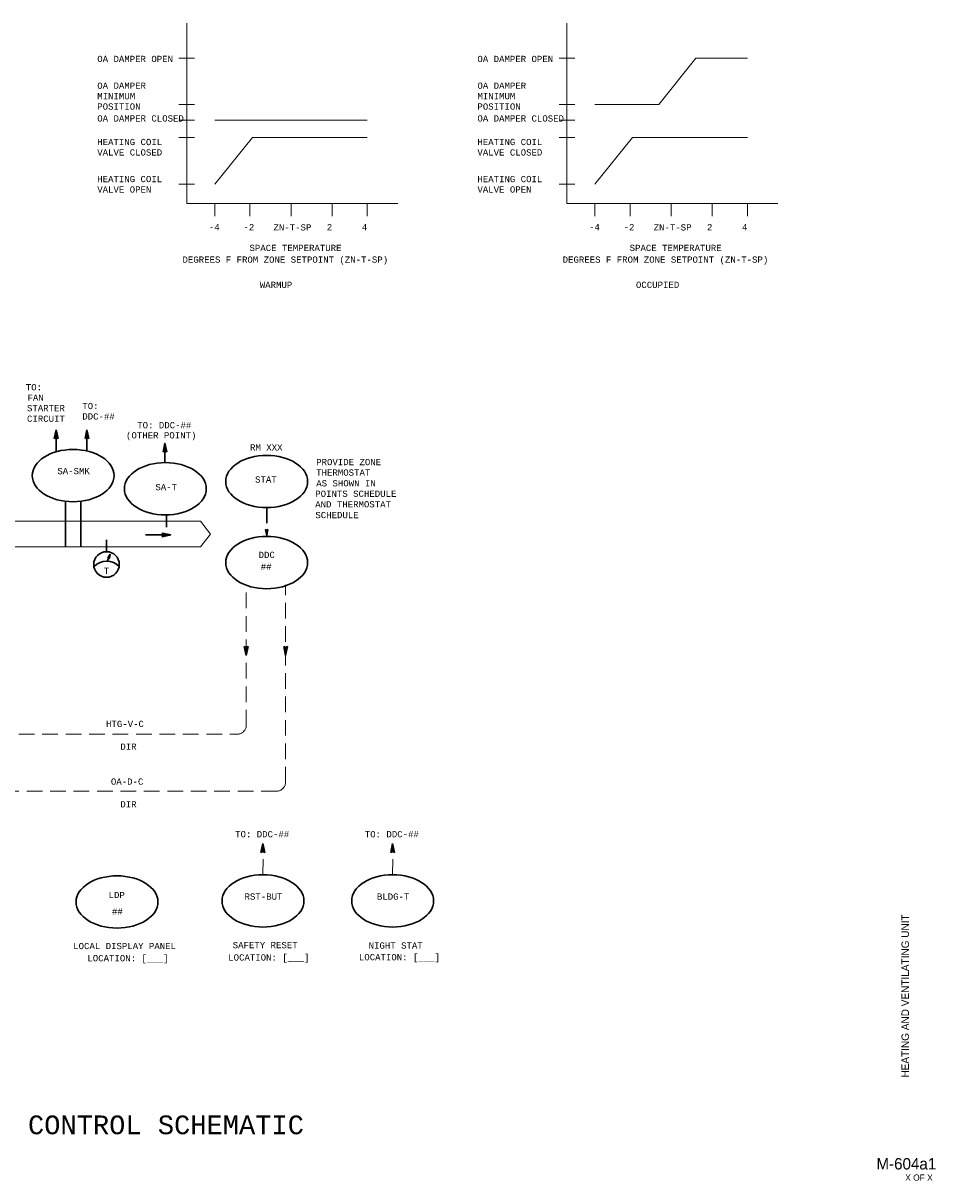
# Model space of a CAD drawing. Header units: inches. Extents: x 3.3 to 32.1, y 0.4 to 19.
# Tile 4 of 4: x 17.5 to 32.1, y 0.4 to 19. Entities that reach past the tile are written whole.
import ezdxf
from ezdxf.enums import TextEntityAlignment as Align

# ---------------------------------------------------------------- set-up
doc = ezdxf.new("R2010")
doc.units = ezdxf.units.IN
doc.header["$MEASUREMENT"] = 0
doc.linetypes.add('HIDDEN', pattern=[0.375, 0.25, -0.125])
for name, color, linetype, lineweight in [('G-ANNO-DATA', 7, 'Continuous', 0), ('M-ANNO-SYMB', 6, 'Continuous', 30), ('M-ANNO-TEXT', 2, 'Continuous', 30), ('M-DIAG-GRPH', 6, 'Continuous', 13), ('M-DIAG-INPD', 1, 'Continuous', 0)]:
    doc.layers.add(name, color=color, linetype=linetype, lineweight=lineweight)
doc.styles.add('CONTROLTXT', font='monotxt.shx', dxfattribs={"height": 0.1})
doc.styles.add('Style-LOW_RES_FILLED', font='LOW_RES_FILLED.shx')

msp = doc.modelspace()

# ---------------------------------------------------------------- linework, layer by layer
at = {"layer": 'M-ANNO-SYMB', "linetype": 'Continuous'}
for p, q in [((18.075, 12.452), (18.045, 12.312)), ((18.065, 12.404), (18.082, 12.421)), ((18.067, 12.414), (18.088, 12.394)), ((18.068, 12.418), (18.08, 12.43)), ((18.069, 12.423), (18.085, 12.407)), ((18.071, 12.432), (18.078, 12.439)), ((18.071, 12.432), (18.082, 12.421)), ((18.073, 12.44), (18.079, 12.434)), ((18.074, 12.445), (18.076, 12.447)), ((18.105, 12.312), (18.075, 12.452)), ((18.075, 12.449), (18.076, 12.448)), ((18.537, 12.312), (18.567, 12.452)), ((18.575, 12.414), (18.554, 12.394)), ((18.573, 12.423), (18.557, 12.407)), ((18.571, 12.432), (18.56, 12.421)), ((18.577, 12.404), (18.56, 12.421)), ((18.574, 12.418), (18.562, 12.43)), ((18.569, 12.44), (18.563, 12.434)), ((18.571, 12.432), (18.564, 12.439)), ((18.567, 12.449), (18.566, 12.448)), ((18.568, 12.445), (18.566, 12.447)), ((18.567, 12.452), (18.597, 12.312)), ((18.045, 12.312), (18.075, 12.327)), ((18.047, 12.318), (18.05, 12.314)), ((18.048, 12.323), (18.093, 12.369)), ((18.048, 12.313), (18.095, 12.36)), ((18.049, 12.327), (18.057, 12.318)), ((18.05, 12.335), (18.065, 12.321)), ((18.051, 12.337), (18.091, 12.377)), ((18.052, 12.344), (18.072, 12.325)), ((18.054, 12.35), (18.089, 12.386)), ((18.054, 12.353), (18.085, 12.322)), ((18.056, 12.362), (18.105, 12.313)), ((18.057, 12.364), (18.087, 12.395)), ((18.058, 12.37), (18.102, 12.326)), ((18.059, 12.377), (18.086, 12.404)), ((18.06, 12.379), (18.099, 12.34)), ((18.062, 12.391), (18.084, 12.412)), ((18.062, 12.388), (18.096, 12.353)), ((18.064, 12.397), (18.094, 12.367)), ((18.065, 12.405), (18.091, 12.38)), ((18.069, 12.324), (18.097, 12.351)), ((18.075, 12.327), (18.105, 12.312)), ((18.08, 12.324), (18.099, 12.343)), ((18.087, 12.321), (18.101, 12.334)), ((18.094, 12.317), (18.103, 12.325)), ((18.102, 12.314), (18.104, 12.316)), ((18.586, 12.362), (18.537, 12.313)), ((18.567, 12.327), (18.537, 12.312)), ((18.541, 12.314), (18.538, 12.316)), ((18.584, 12.37), (18.54, 12.326)), ((18.548, 12.317), (18.54, 12.325)), ((18.555, 12.321), (18.542, 12.334)), ((18.582, 12.379), (18.543, 12.34)), ((18.562, 12.324), (18.543, 12.343)), ((18.573, 12.324), (18.545, 12.351)), ((18.58, 12.388), (18.546, 12.353)), ((18.594, 12.313), (18.547, 12.36)), ((18.579, 12.397), (18.549, 12.367)), ((18.594, 12.323), (18.549, 12.369)), ((18.577, 12.405), (18.551, 12.38)), ((18.591, 12.337), (18.551, 12.377)), ((18.589, 12.35), (18.553, 12.386)), ((18.586, 12.364), (18.555, 12.395)), ((18.583, 12.377), (18.557, 12.404)), ((18.588, 12.353), (18.557, 12.322)), ((18.58, 12.391), (18.558, 12.412)), ((18.597, 12.312), (18.567, 12.327)), ((18.59, 12.344), (18.57, 12.325)), ((18.592, 12.335), (18.578, 12.321)), ((18.594, 12.327), (18.585, 12.318)), ((18.595, 12.318), (18.592, 12.314)), ((19.816, 12.239), (19.786, 12.099)), ((19.814, 12.228), (19.82, 12.222)), ((19.815, 12.232), (19.817, 12.235)), ((19.846, 12.099), (19.816, 12.239)), ((19.816, 12.237), (19.817, 12.235)), ((19.786, 12.099), (19.816, 12.114)), ((19.788, 12.105), (19.792, 12.102)), ((19.789, 12.111), (19.834, 12.156)), ((19.789, 12.1), (19.836, 12.147)), ((19.79, 12.114), (19.799, 12.105)), ((19.792, 12.124), (19.832, 12.165)), ((19.792, 12.123), (19.806, 12.109)), ((19.793, 12.132), (19.813, 12.112)), ((19.795, 12.138), (19.83, 12.174)), ((19.795, 12.14), (19.827, 12.109)), ((19.797, 12.149), (19.846, 12.1)), ((19.798, 12.151), (19.829, 12.182)), ((19.799, 12.158), (19.843, 12.113)), ((19.801, 12.165), (19.827, 12.191)), ((19.801, 12.167), (19.84, 12.127)), ((19.803, 12.178), (19.825, 12.2)), ((19.803, 12.175), (19.838, 12.14)), ((19.805, 12.184), (19.835, 12.154)), ((19.806, 12.192), (19.823, 12.209)), ((19.807, 12.193), (19.832, 12.167)), ((19.808, 12.202), (19.829, 12.181)), ((19.809, 12.205), (19.821, 12.217)), ((19.81, 12.21), (19.826, 12.195)), ((19.81, 12.111), (19.838, 12.139)), ((19.812, 12.219), (19.819, 12.226)), ((19.812, 12.219), (19.823, 12.208)), ((19.816, 12.114), (19.846, 12.099)), ((19.821, 12.112), (19.84, 12.13)), ((19.829, 12.108), (19.842, 12.121)), ((19.836, 12.104), (19.844, 12.112)), ((19.843, 12.101), (19.845, 12.104)), ((18.225, 11.308), (18.225, 10.586)), ((18.468, 11.308), (18.468, 10.586)), ((19.841, 11.08), (19.841, 10.892)), ((19.505, 10.769), (19.91, 10.769)), ((19.77, 10.799), (19.91, 10.769)), ((19.785, 10.769), (19.77, 10.799)), ((19.91, 10.769), (19.77, 10.739)), ((19.77, 10.739), (19.785, 10.769)), ((19.82, 10.749), (19.771, 10.798)), ((19.772, 10.795), (19.775, 10.798)), ((19.772, 10.741), (19.819, 10.788)), ((19.776, 10.788), (19.784, 10.796)), ((19.785, 10.742), (19.776, 10.751)), ((19.779, 10.781), (19.792, 10.794)), ((19.812, 10.748), (19.78, 10.779)), ((19.794, 10.744), (19.78, 10.758)), ((19.782, 10.763), (19.81, 10.79)), ((19.782, 10.741), (19.827, 10.786)), ((19.783, 10.774), (19.801, 10.792)), ((19.803, 10.746), (19.783, 10.765)), ((19.829, 10.751), (19.785, 10.796)), ((19.796, 10.744), (19.836, 10.785)), ((19.838, 10.753), (19.798, 10.793)), ((19.809, 10.747), (19.845, 10.783)), ((19.847, 10.755), (19.812, 10.79)), ((19.823, 10.75), (19.854, 10.781)), ((19.855, 10.757), (19.825, 10.787)), ((19.836, 10.753), (19.862, 10.779)), ((19.864, 10.759), (19.839, 10.784)), ((19.85, 10.756), (19.871, 10.777)), ((19.873, 10.761), (19.852, 10.781)), ((19.863, 10.759), (19.88, 10.775)), ((19.881, 10.763), (19.866, 10.778)), ((19.877, 10.761), (19.888, 10.773)), ((19.89, 10.764), (19.879, 10.775)), ((19.89, 10.764), (19.897, 10.771)), ((19.899, 10.766), (19.893, 10.772)), ((19.904, 10.767), (19.906, 10.77)), ((19.908, 10.768), (19.906, 10.77)), ((18.883, 10.689), (18.883, 10.501)), ((19.777, 10.74), (19.773, 10.744)), ((18.901, 10.404), (18.942, 10.46)), ((18.917, 10.405), (18.901, 10.404)), ((18.933, 10.416), (18.902, 10.404)), ((18.934, 10.421), (18.905, 10.41)), ((18.907, 10.404), (18.905, 10.409)), ((18.911, 10.404), (18.908, 10.413)), ((18.935, 10.425), (18.909, 10.415)), ((18.915, 10.405), (18.91, 10.416)), ((18.932, 10.412), (18.912, 10.404)), ((18.936, 10.429), (18.913, 10.421)), ((18.92, 10.402), (18.913, 10.42)), ((18.927, 10.393), (18.915, 10.423)), ((18.937, 10.433), (18.917, 10.426)), ((18.928, 10.392), (18.917, 10.405)), ((18.929, 10.398), (18.918, 10.427)), ((18.931, 10.408), (18.919, 10.403)), ((18.937, 10.438), (18.921, 10.431)), ((18.93, 10.404), (18.921, 10.43)), ((18.93, 10.404), (18.921, 10.4)), ((18.932, 10.411), (18.923, 10.434)), ((18.929, 10.399), (18.924, 10.397)), ((18.938, 10.442), (18.925, 10.437)), ((18.933, 10.417), (18.926, 10.437)), ((18.928, 10.395), (18.926, 10.394)), ((18.942, 10.46), (18.928, 10.392)), ((18.935, 10.424), (18.928, 10.441)), ((18.939, 10.446), (18.929, 10.442)), ((18.936, 10.431), (18.931, 10.444)), ((18.94, 10.45), (18.933, 10.448)), ((18.937, 10.437), (18.933, 10.448)), ((18.939, 10.444), (18.936, 10.451)), ((21.085, 8.983), (21.115, 8.968)), ((21.115, 8.843), (21.085, 8.983)), ((21.086, 8.977), (21.09, 8.981)), ((21.087, 8.982), (21.134, 8.935)), ((21.087, 8.971), (21.132, 8.926)), ((21.088, 8.968), (21.097, 8.977)), ((21.09, 8.959), (21.104, 8.974)), ((21.09, 8.958), (21.131, 8.917)), ((21.092, 8.951), (21.111, 8.97)), ((21.093, 8.944), (21.129, 8.909)), ((21.094, 8.942), (21.125, 8.973)), ((21.095, 8.933), (21.144, 8.982)), ((21.096, 8.931), (21.127, 8.9)), ((21.097, 8.924), (21.142, 8.969)), ((21.099, 8.916), (21.139, 8.955)), ((21.099, 8.917), (21.125, 8.891)), ((21.101, 8.907), (21.136, 8.942)), ((21.102, 8.904), (21.123, 8.882)), ((21.103, 8.898), (21.133, 8.928)), ((21.105, 8.89), (21.13, 8.915)), ((21.107, 8.881), (21.127, 8.901)), ((21.109, 8.971), (21.136, 8.944)), ((21.115, 8.968), (21.145, 8.983)), ((21.145, 8.983), (21.115, 8.843)), ((21.12, 8.971), (21.138, 8.952)), ((21.127, 8.974), (21.14, 8.961)), ((21.134, 8.978), (21.142, 8.97)), ((21.141, 8.981), (21.144, 8.979)), ((21.715, 8.983), (21.745, 8.968)), ((21.745, 8.843), (21.715, 8.983)), ((21.716, 8.977), (21.72, 8.981)), ((21.718, 8.982), (21.765, 8.935)), ((21.718, 8.968), (21.727, 8.977)), ((21.718, 8.971), (21.763, 8.926)), ((21.72, 8.959), (21.734, 8.974)), ((21.72, 8.958), (21.761, 8.917)), ((21.722, 8.951), (21.741, 8.97)), ((21.723, 8.944), (21.759, 8.909)), ((21.724, 8.942), (21.755, 8.973)), ((21.726, 8.933), (21.775, 8.982)), ((21.726, 8.931), (21.757, 8.9)), ((21.728, 8.924), (21.772, 8.969)), ((21.729, 8.917), (21.755, 8.891)), ((21.73, 8.916), (21.769, 8.955)), ((21.731, 8.907), (21.766, 8.942)), ((21.732, 8.904), (21.753, 8.882)), ((21.733, 8.898), (21.763, 8.928)), ((21.735, 8.89), (21.76, 8.915)), ((21.737, 8.881), (21.758, 8.901)), ((21.739, 8.971), (21.767, 8.944)), ((21.775, 8.983), (21.745, 8.843)), ((21.745, 8.968), (21.775, 8.983)), ((21.75, 8.971), (21.768, 8.952)), ((21.757, 8.974), (21.77, 8.961)), ((21.764, 8.978), (21.772, 8.97)), ((21.771, 8.981), (21.774, 8.979)), ((21.105, 8.89), (21.121, 8.874)), ((21.107, 8.877), (21.119, 8.865)), ((21.109, 8.872), (21.124, 8.888)), ((21.11, 8.863), (21.121, 8.874)), ((21.11, 8.863), (21.117, 8.856)), ((21.112, 8.855), (21.118, 8.861)), ((21.113, 8.85), (21.116, 8.848)), ((21.114, 8.846), (21.116, 8.847)), ((21.735, 8.89), (21.752, 8.874)), ((21.738, 8.877), (21.75, 8.865)), ((21.739, 8.872), (21.755, 8.888)), ((21.741, 8.863), (21.752, 8.874)), ((21.741, 8.863), (21.748, 8.856)), ((21.743, 8.855), (21.749, 8.861)), ((21.744, 8.85), (21.746, 8.848)), ((21.744, 8.846), (21.746, 8.847)), ((21.382, 5.83), (21.352, 5.69)), ((21.355, 5.701), (21.4, 5.747)), ((21.358, 5.715), (21.398, 5.755)), ((21.36, 5.728), (21.396, 5.764)), ((21.363, 5.742), (21.394, 5.773)), ((21.365, 5.748), (21.409, 5.704)), ((21.366, 5.755), (21.392, 5.782)), ((21.367, 5.757), (21.406, 5.717)), ((21.369, 5.769), (21.391, 5.79)), ((21.369, 5.766), (21.403, 5.731)), ((21.37, 5.774), (21.4, 5.744)), ((21.372, 5.782), (21.389, 5.799)), ((21.372, 5.783), (21.398, 5.758)), ((21.374, 5.792), (21.395, 5.771)), ((21.375, 5.796), (21.387, 5.808)), ((21.376, 5.801), (21.392, 5.785)), ((21.378, 5.809), (21.385, 5.816)), ((21.378, 5.809), (21.389, 5.798)), ((21.38, 5.818), (21.386, 5.812)), ((21.381, 5.823), (21.383, 5.825)), ((21.412, 5.69), (21.382, 5.83)), ((21.382, 5.827), (21.383, 5.825)), ((23.457, 5.83), (23.427, 5.69)), ((23.429, 5.701), (23.474, 5.747)), ((23.432, 5.715), (23.473, 5.755)), ((23.435, 5.728), (23.471, 5.764)), ((23.438, 5.742), (23.469, 5.773)), ((23.439, 5.748), (23.484, 5.704)), ((23.441, 5.755), (23.467, 5.782)), ((23.441, 5.757), (23.481, 5.717)), ((23.443, 5.766), (23.478, 5.731)), ((23.444, 5.769), (23.465, 5.79)), ((23.445, 5.774), (23.475, 5.744)), ((23.447, 5.782), (23.463, 5.799)), ((23.447, 5.783), (23.472, 5.758)), ((23.449, 5.796), (23.461, 5.808)), ((23.449, 5.792), (23.469, 5.771)), ((23.451, 5.801), (23.466, 5.785)), ((23.452, 5.809), (23.459, 5.816)), ((23.452, 5.809), (23.463, 5.798)), ((23.454, 5.818), (23.46, 5.812)), ((23.455, 5.823), (23.458, 5.825)), ((23.456, 5.827), (23.458, 5.825)), ((23.487, 5.69), (23.457, 5.83)), ((21.352, 5.69), (21.382, 5.705)), ((21.354, 5.696), (21.357, 5.692)), ((21.355, 5.691), (21.402, 5.738)), ((21.355, 5.705), (21.364, 5.696)), ((21.357, 5.713), (21.371, 5.699)), ((21.359, 5.722), (21.379, 5.703)), ((21.361, 5.731), (21.392, 5.699)), ((21.363, 5.74), (21.412, 5.69)), ((21.376, 5.702), (21.404, 5.729)), ((21.382, 5.705), (21.412, 5.69)), ((21.387, 5.702), (21.406, 5.72)), ((21.394, 5.699), (21.407, 5.712)), ((21.401, 5.695), (21.409, 5.703)), ((21.408, 5.691), (21.411, 5.694)), ((23.427, 5.69), (23.457, 5.705)), ((23.428, 5.696), (23.432, 5.692)), ((23.429, 5.691), (23.476, 5.738)), ((23.43, 5.705), (23.439, 5.696)), ((23.432, 5.713), (23.446, 5.699)), ((23.434, 5.722), (23.453, 5.703)), ((23.436, 5.731), (23.467, 5.699)), ((23.437, 5.74), (23.486, 5.69)), ((23.451, 5.702), (23.478, 5.729)), ((23.457, 5.705), (23.487, 5.69)), ((23.462, 5.702), (23.48, 5.72)), ((23.469, 5.699), (23.482, 5.712)), ((23.476, 5.695), (23.484, 5.703)), ((23.483, 5.691), (23.486, 5.694))]:
    msp.add_line(p, q, dxfattribs=at)
at = {"layer": 'M-ANNO-SYMB'}
for p, q in [((18.075, 12.099), (18.075, 12.386)), ((18.567, 12.113), (18.567, 12.386)), ((19.816, 11.927), (19.816, 12.173)), ((21.443, 10.763), (21.423, 10.858)), ((21.423, 10.858), (21.443, 10.848)), ((21.423, 10.854), (21.426, 10.857)), ((21.424, 10.857), (21.456, 10.825)), ((21.424, 10.85), (21.455, 10.819)), ((21.425, 10.848), (21.431, 10.854)), ((21.426, 10.842), (21.436, 10.852)), ((21.426, 10.841), (21.454, 10.814)), ((21.427, 10.836), (21.44, 10.849)), ((21.428, 10.832), (21.452, 10.808)), ((21.429, 10.83), (21.45, 10.852)), ((21.43, 10.824), (21.463, 10.858)), ((21.43, 10.823), (21.451, 10.802)), ((21.431, 10.818), (21.461, 10.848)), ((21.432, 10.812), (21.459, 10.839)), ((21.432, 10.814), (21.45, 10.796)), ((21.434, 10.806), (21.457, 10.83)), ((21.434, 10.804), (21.449, 10.79)), ((21.435, 10.801), (21.455, 10.821)), ((21.436, 10.795), (21.453, 10.812)), ((21.436, 10.795), (21.447, 10.784)), ((21.437, 10.789), (21.451, 10.803)), ((21.438, 10.786), (21.446, 10.778)), ((21.439, 10.85), (21.458, 10.831)), ((21.439, 10.783), (21.449, 10.793)), ((21.44, 10.777), (21.447, 10.784)), ((21.44, 10.777), (21.445, 10.772)), ((21.441, 10.771), (21.445, 10.775)), ((21.442, 10.768), (21.443, 10.766)), ((21.442, 10.765), (21.443, 10.766)), ((21.463, 10.858), (21.443, 10.763)), ((21.443, 10.848), (21.463, 10.858)), ((21.446, 10.85), (21.459, 10.837)), ((21.451, 10.852), (21.46, 10.843)), ((21.456, 10.855), (21.461, 10.849)), ((21.461, 10.857), (21.463, 10.855)), ((18.89, 10.344), (18.915, 10.399))]:
    msp.add_line(p, q, dxfattribs=at)
at = {"layer": 'M-ANNO-SYMB', "linetype": 'HIDDEN'}
msp.add_line((21.443, 11.207), (21.443, 10.76), dxfattribs=at)
at = {"layer": 'M-ANNO-SYMB'}
msp.add_circle((18.881, 10.297), 0.205, dxfattribs=at)
msp.add_arc((18.881, 10.064), 0.284, 44.3692, 134.3247, dxfattribs=at)
for centre in [(18.347, 11.719), (21.443, 11.625), (19.822, 11.509), (21.443, 10.327), (19.049, 4.896), (21.384, 4.913), (23.458, 4.913)]:
    msp.add_ellipse(centre, major_axis=(0.655, 0), ratio=0.638644, dxfattribs=at)
at = {"layer": 'M-DIAG-GRPH', "linetype": 'Continuous'}
for p, q in [((20.165, 18.96), (20.165, 16.073)), ((26.246, 18.96), (26.246, 16.073)), ((20.04, 18.397), (20.29, 18.397)), ((26.121, 18.397), (26.371, 18.397)), ((20.04, 17.66), (20.29, 17.66)), ((26.121, 17.66), (26.371, 17.66)), ((20.04, 17.409), (20.29, 17.409)), ((26.121, 17.409), (26.371, 17.409)), ((20.04, 17.132), (20.29, 17.132)), ((26.121, 17.132), (26.371, 17.132)), ((20.04, 16.382), (20.29, 16.382)), ((26.121, 16.382), (26.371, 16.382)), ((20.165, 16.073), (23.54, 16.073)), ((20.613, 16.073), (20.613, 15.873)), ((21.175, 16.073), (21.175, 15.873)), ((21.832, 16.073), (21.832, 15.873)), ((22.488, 16.073), (22.488, 15.873)), ((23.051, 16.073), (23.051, 15.873)), ((26.246, 16.073), (29.621, 16.073)), ((26.694, 16.073), (26.694, 15.873)), ((27.256, 16.073), (27.256, 15.873)), ((27.913, 16.073), (27.913, 15.873)), ((28.569, 16.073), (28.569, 15.873)), ((29.132, 16.073), (29.132, 15.873))]:
    msp.add_line(p, q, dxfattribs=at)
at = {"layer": 'M-DIAG-GRPH'}
for p, q in [((27.718, 17.66), (28.309, 18.397)), ((28.309, 18.397), (29.132, 18.397)), ((26.694, 17.66), (27.718, 17.66)), ((20.613, 17.409), (23.051, 17.409)), ((20.613, 16.382), (21.214, 17.132)), ((21.214, 17.132), (23.051, 17.132)), ((26.694, 16.382), (27.295, 17.132)), ((27.295, 17.132), (29.132, 17.132))]:
    msp.add_line(p, q, dxfattribs=at)
at = {"layer": 'M-DIAG-GRPH', "color": 6, "linetype": 'Continuous'}
msp.add_line((20.382, 10.579), (3.984, 10.579), dxfattribs=at)
at = {"layer": 'M-DIAG-GRPH', "linetype": 'HIDDEN'}
for p, q in [((21.115, 7.721), (21.115, 9.966)), ((21.743, 6.808), (21.743, 9.969)), ((13.729, 7.583), (20.977, 7.583)), ((21.605, 6.67), (8.105, 6.67))]:
    msp.add_line(p, q, dxfattribs=at)
at = {"layer": 'M-DIAG-GRPH', "color": 6, "linetype": 'HIDDEN'}
for p, q in [((21.382, 5.331), (21.386, 5.748)), ((23.457, 5.331), (23.46, 5.748))]:
    msp.add_line(p, q, dxfattribs=at)
at = {"layer": 'M-DIAG-GRPH', "color": 6, "linetype": 'Continuous', "flags": 128}
for points in [[(9.886, 10.988), (20.382, 10.988)], [(20.382, 10.579), (20.382, 10.579), (20.544, 10.783), (20.382, 10.988)]]:
    msp.add_lwpolyline(points, dxfattribs=at)
at = {"layer": 'M-DIAG-GRPH', "linetype": 'HIDDEN'}
for centre in [(20.977, 7.721), (21.605, 6.808)]:
    msp.add_arc(centre, 0.138, 270, 0, dxfattribs=at)

# ---------------------------------------------------------------- texts
at = {"layer": 'G-ANNO-DATA', "color": 7, "linetype": 'Continuous', "lineweight": 0, "style": 'Style-LOW_RES_FILLED'}
msp.add_text('HEATING AND VENTILATING UNIT', height=0.12, rotation=90, dxfattribs=at).set_placement((31.657, 3.392), align=Align.MIDDLE_CENTER)
msp.add_text('M-604a1', height=0.1815, dxfattribs=at).set_placement((31.675, 0.706), align=Align.MIDDLE_CENTER)
msp.add_text('X OF X', height=0.1, dxfattribs=at).set_placement((31.658, 0.535), align=Align.TOP_LEFT)
at = {"layer": 'M-ANNO-TEXT', "linetype": 'Continuous', "style": 'CONTROLTXT'}
for s, p in [('ZN-T-SP', (21.855, 15.692)), ('ZN-T-SP', (27.936, 15.692)), ('SPACE TEMPERATURE', (21.904, 15.363)), ('SPACE TEMPERATURE', (27.985, 15.363))]:
    msp.add_text(s, height=0.1, dxfattribs=at).set_placement(p, align=Align.MIDDLE_CENTER)
at = {"layer": 'M-ANNO-TEXT', "style": 'CONTROLTXT'}
for s, height, p in [('WARMUP', 0.1, (21.333, 14.722)), ('OCCUPIED', 0.1, (27.35, 14.722)), ('TO:', 0.1, (17.59, 13.083)), ('FAN', 0.1, (17.617, 12.916)), ('STARTER', 0.1, (17.609, 12.749)), ('TO:', 0.1, (18.494, 12.783)), ('CIRCUIT', 0.1, (17.609, 12.58)), ('DDC-##', 0.1, (18.494, 12.616)), ('PROVIDE ZONE ', 0.1, (22.235, 11.886)), ('THERMOSTAT', 0.1, (22.235, 11.718)), ('AS SHOWN IN ', 0.1, (22.236, 11.546)), ('AND THERMOSTAT', 0.1, (22.22, 11.21)), ('POINTS SCHEDULE', 0.1, (22.22, 11.379)), ('SCHEDULE', 0.1, (22.222, 11.038)), ('T', 0.1, (18.837, 10.147)), ('HTG-V-C', 0.1, (18.873, 7.696)), ('DIR', 0.1, (19.102, 7.332)), ('OA-D-C', 0.1, (18.951, 6.773)), ('DIR', 0.1, (19.102, 6.409)), ('SAFETY RESET', 0.1, (20.9, 4.156)), ('HEATING AND VENTILATING UNIT CONTROL SCHEMATIC', 0.3, (10.095, 1.179))]:
    msp.add_text(s, height=height, dxfattribs=at).set_placement(p)
at = {"layer": 'M-ANNO-TEXT', "linetype": 'Continuous', "style": 'CONTROLTXT'}
for s, p in [('(OTHER POINT)', (19.756, 12.314)), ('TO: DDC-##', (19.805, 12.476)), ('SA-SMK', (18.354, 11.742)), ('STAT', (21.431, 11.607)), ('SA-T', (19.836, 11.485)), ('DDC', (21.444, 10.401)), ('##', (21.434, 10.211)), ('TO: DDC-##', (21.371, 5.931)), ('TO: DDC-##', (23.445, 5.931)), ('LDP', (19.044, 4.957)), ('RST-BUT', (21.392, 4.933)), ('BLDG-T', (23.466, 4.933)), ('##', (19.054, 4.692))]:
    msp.add_text(s, height=0.1, dxfattribs=at).set_placement(p, align=Align.CENTER)
at = {"layer": 'M-ANNO-TEXT', "style": 'CONTROLTXT'}
msp.add_text('RM XXX', height=0.1, dxfattribs=at).set_placement((21.696, 12.12), align=Align.RIGHT)
at = {"layer": 'M-ANNO-TEXT', "linetype": 'Continuous', "style": 'CONTROLTXT'}
for s, p in [('LOCAL DISPLAY PANEL', (18.348, 4.141)), ('NIGHT STAT', (23.074, 4.149)), ('LOCATION: [___]', (18.575, 3.947)), ('LOCATION: [___]', (20.828, 3.958)), ('LOCATION: [___]', (22.918, 3.963))]:
    msp.add_text(s, height=0.1, dxfattribs=at).set_placement(p)
at = {"layer": 'M-ANNO-TEXT', "char_height": 0.1, "width": 1.30712, "attachment_point": 1, "style": 'CONTROLTXT'}
for s, insert in [('OA DAMPER OPEN', (18.733, 18.437)), ('OA DAMPER OPEN', (24.814, 18.437)), ('OA DAMPER MINIMUM POSITION', (18.733, 18.009)), ('OA DAMPER MINIMUM POSITION', (24.814, 18.009)), ('OA DAMPER CLOSED', (18.733, 17.485)), ('OA DAMPER CLOSED', (24.814, 17.485)), ('HEATING COIL VALVE CLOSED', (18.733, 17.108)), ('HEATING COIL VALVE CLOSED', (24.814, 17.108)), ('HEATING COIL VALVE OPEN', (18.733, 16.515)), ('HEATING COIL VALVE OPEN', (24.814, 16.515))]:
    msp.add_mtext(s, dxfattribs=dict(at, insert=insert))
at = {"layer": 'M-DIAG-INPD', "linetype": 'Continuous', "style": 'CONTROLTXT'}
for s, p in [('-4', (20.605, 15.695)), ('-2', (21.158, 15.695)), ('2', (22.448, 15.695)), ('4', (23.008, 15.695)), ('-4', (26.686, 15.695)), ('-2', (27.239, 15.695)), ('2', (28.529, 15.695)), ('4', (29.089, 15.695)), ('DEGREES F FROM ZONE SETPOINT (ZN-T-SP)', (21.741, 15.176)), ('DEGREES F FROM ZONE SETPOINT (ZN-T-SP)', (27.822, 15.176))]:
    msp.add_text(s, height=0.1, dxfattribs=at).set_placement(p, align=Align.MIDDLE_CENTER)

doc.saveas('drawing.dxf')
